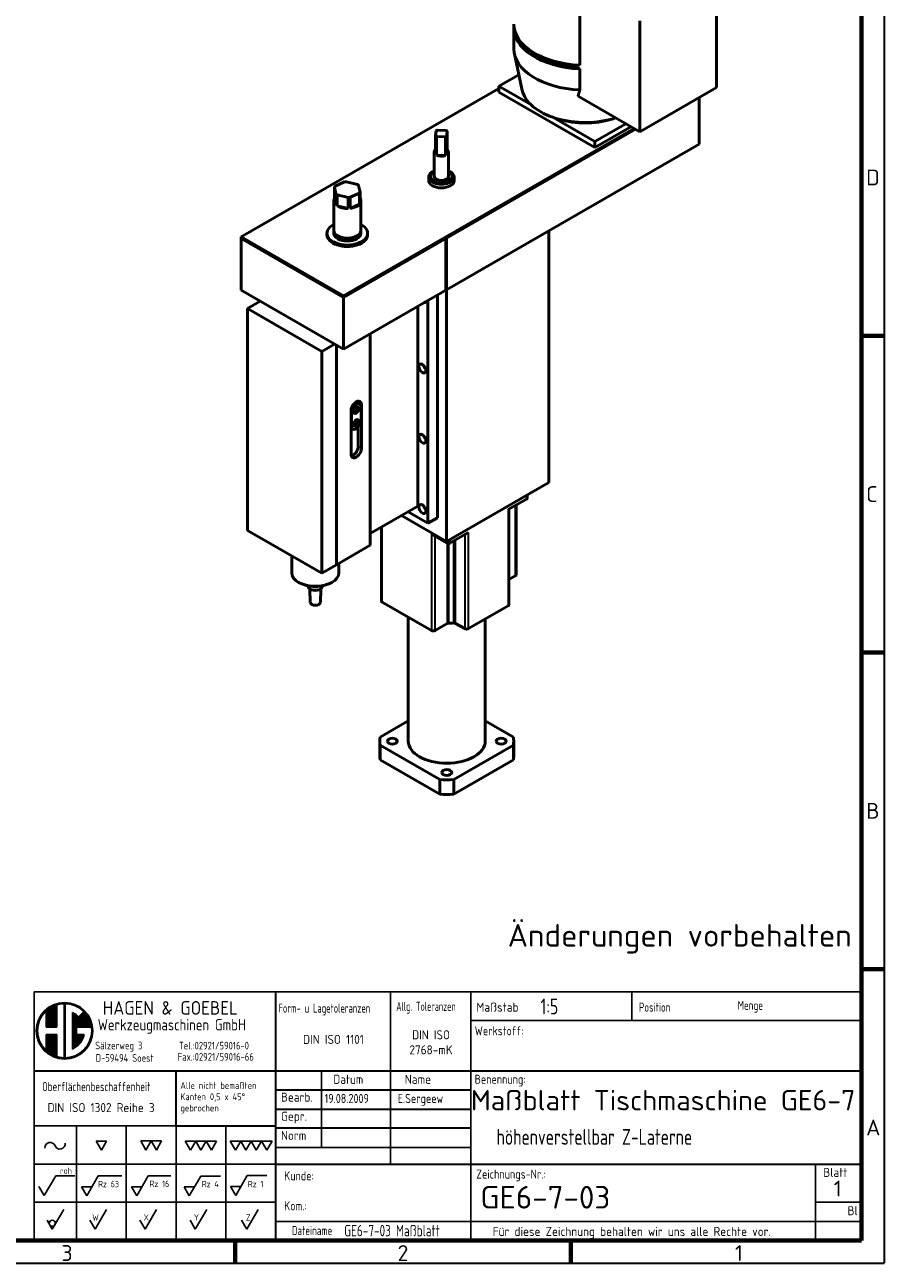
# Model space of a CAD drawing. Header units: millimetres. Extents: x 25 to 2945, y 25 to 2078.
# Tile 4 of 5: x 1995 to 2945, y 25 to 1394. Entities that reach past the tile are written whole.
import ezdxf
from ezdxf.enums import TextEntityAlignment as Align

# ---------------------------------------------------------------- set-up
doc = ezdxf.new("R2010")
doc.units = ezdxf.units.MM
doc.header["$LTSCALE"] = 5
doc.layers.get('0').update_dxf_attribs({"lineweight": 25})
for name, color, linetype, lineweight in [('AM_BOR', 7, 'Continuous', 50), ('Rahmen (ISO)', 7, 'Continuous', 70), ('Sichtbar (ISO)', 7, 'Continuous', 50), ('Sichtbar schmal (ISO)', 7, 'Continuous', 35), ('Symbol (ISO)', 7, 'Continuous', 25), ('Titel (ISO)', 7, 'Continuous', 50)]:
    doc.layers.add(name, color=color, linetype=linetype, lineweight=lineweight)
doc.styles.add('ACDINTS_30', font='isocp.shx')
doc.styles.add('ACDINTS_31', font='isocp.shx')
doc.styles.add('ACDINTS_32', font='isocp.shx')
doc.styles.add('ACDINTS_33', font='isocp.shx')
doc.styles.add('ACDINTS_34', font='isocp.shx')
doc.styles.add('ACDINTS_35', font='isocp.shx')
doc.styles.add('ACDINTS_40', font='isocp.shx')
doc.styles.add('ACDINTS_41', font='isocp.shx')
doc.styles.add('Notiztext (DIN)', font='isocpeur.ttf')
doc.styles.get("Standard").update_dxf_attribs({"font": 'ISOCP.shx'})
doc.styles.add('TextStyle32', font='isocp.shx')
doc.styles.add('TextStyle51', font='isocp.shx', dxfattribs={"width": 0.8})
doc.styles.add('TextStyle52', font='isocp.shx', dxfattribs={"width": 0.8})
doc.styles.add('TextStyle53', font='isocp.shx')
doc.styles.add('TextStyle54', font='isocp.shx')
doc.styles.add('TextStyle55', font='isocp.shx', dxfattribs={"width": 0.8})
doc.styles.add('TextStyle56', font='isocp.shx', dxfattribs={"width": 0.8})
doc.styles.add('TextStyle59', font='isocp.shx', dxfattribs={"width": 0.8})
doc.styles.add('TextStyle60', font='isocp.shx', dxfattribs={"width": 0.8})
doc.styles.add('TextStyle61', font='isocp.shx', dxfattribs={"width": 0.8})
doc.styles.add('TextStyle62', font='isocp.shx')
doc.styles.add('TextStyle63', font='isocp.shx')
doc.styles.add('TextStyle64', font='isocp.shx', dxfattribs={"width": 0.8})
doc.styles.add('TextStyle65', font='isocp.shx', dxfattribs={"width": 0.8})

# ---------------------------------------------------------------- blocks, each defined once
blk = doc.blocks.new('Ränder Hagen+Goebel Rahmen')
at = {"layer": 'Rahmen (ISO)', "linetype": 'Continuous', "lineweight": 35}
for p in [(589, 415), (5, 5)]:
    blk.add_line(p, (589, 5), dxfattribs=at)
at = {"layer": 'Rahmen (ISO)'}
for p, q in [((584, 410), (584, 10)), ((584, 210), (589, 210)), ((584, 140), (589, 140)), ((584, 70), (589, 70)), ((10, 10), (584, 10)), ((445.5, 10), (445.5, 5)), ((519.75, 10), (519.75, 5))]:
    blk.add_line(p, q, dxfattribs=at)
at = {"layer": 'Symbol (ISO)', "char_height": 3.5, "style": 'Notiztext (DIN)'}
for s, insert, attachment_point in [('D', (585, 245), 4), ('C', (585, 175), 4), ('B', (585, 105), 4), ('A', (585, 35), 4), ('3', (408.375, 9), 2), ('2', (482.625, 9), 2), ('1', (556.875, 9), 2)]:
    blk.add_mtext(s, dxfattribs=dict(at, insert=insert, attachment_point=attachment_point))
blk = doc.blocks.new('Schriftfelder Hagen+Goebel')
at = {"color": 7}
for p, q in [((294.29, 154.82), (111.41, 154.82)), ((111.41, 154.82), (111.41, 99.83)), ((294.29, 99.83), (294.29, 154.82)), ((111.41, 99.83), (294.29, 99.83))]:
    blk.add_line(p, q, dxfattribs=at)
at = {"color": 7, "linetype": 'Continuous', "lineweight": 25}
for p, q in [((114.07, 150.62), (114.07, 147.01)), ((114.34, 150.85), (114.34, 147.01)), ((114.6, 151.05), (114.6, 147.01)), ((114.87, 151.24), (114.87, 147.01)), ((115.13, 151.4), (115.13, 147.01)), ((115.4, 151.54), (115.4, 147.01)), ((115.67, 151.67), (115.67, 147.01)), ((115.93, 151.78), (115.93, 147.01)), ((116.2, 151.88), (116.2, 147.01)), ((116.39, 151.98), (116.39, 147.01)), ((117.99, 152.46), (117.99, 139.96)), ((118.25, 152.46), (118.25, 139.96)), ((119.85, 150.25), (119.85, 142.17)), ((120.12, 150.12), (120.12, 142.3)), ((120.38, 149.97), (120.38, 142.45)), ((120.65, 149.8), (120.65, 142.62)), ((120.92, 149.6), (120.92, 147.01)), ((121.18, 149.36), (121.18, 147.01)), ((121.23, 149.31), (122.36, 150.44)), ((121.45, 149.54), (121.45, 147.01)), ((121.71, 149.8), (121.71, 147.01)), ((121.98, 150.07), (121.98, 147.01)), ((122.25, 150.33), (122.25, 147.01)), ((122.51, 150.25), (122.51, 147.01)), ((122.78, 149.97), (122.78, 147.01)), ((123.04, 149.62), (123.04, 147.01)), ((123.31, 149.2), (123.31, 147.01)), ((123.58, 148.68), (123.58, 147.01)), ((123.84, 147.97), (123.84, 147.01)), ((114.07, 147.01), (116.39, 147.01)), ((114.07, 145.41), (114.07, 141.8)), ((114.07, 145.41), (116.39, 145.41)), ((114.34, 145.41), (114.34, 141.57)), ((114.6, 145.41), (114.6, 141.37)), ((114.87, 145.41), (114.87, 141.18)), ((115.13, 145.41), (115.13, 141.02)), ((115.4, 145.41), (115.4, 140.88)), ((115.67, 145.41), (115.67, 140.75)), ((115.93, 145.41), (115.93, 140.64)), ((116.2, 145.41), (116.2, 140.54)), ((116.39, 145.41), (116.39, 140.44)), ((120.78, 147.01), (124.06, 147.01)), ((120.78, 147.01), (120.78, 145.41)), ((120.78, 145.41), (122.44, 145.41)), ((120.92, 145.41), (120.92, 142.82)), ((121.18, 145.41), (121.18, 143.06)), ((121.45, 145.41), (121.45, 143.34)), ((121.71, 145.41), (121.71, 143.68)), ((121.98, 145.41), (121.98, 144.11)), ((122.25, 145.41), (122.25, 144.7)), ((111.41, 125.21), (142.75, 125.21)), ((120.75, 125.21), (120.75, 99.83)), ((131.75, 125.21), (131.75, 99.83)), ((142.75, 125.21), (142.75, 99.83)), ((153.75, 125.21), (153.75, 99.83)), ((111.41, 116.75), (164.75, 116.75)), ((111.41, 108.29), (164.75, 108.29))]:
    blk.add_line(p, q, dxfattribs=at)
at = {"color": 7, "linetype": 'Continuous', "lineweight": 35}
blk.add_line((142.75, 125.21), (164.75, 125.21), dxfattribs=at)
for p, q in [((125.1, 121.84), (127.41, 121.84)), ((125.1, 121.84), (126.25, 119.84)), ((126.25, 119.84), (127.41, 121.84)), ((134.94, 121.85), (137.25, 121.85)), ((134.94, 121.85), (136.1, 119.85)), ((136.1, 119.85), (137.25, 121.85)), ((137.25, 121.85), (138.41, 119.85)), ((137.25, 121.85), (139.56, 121.85)), ((138.41, 119.85), (139.56, 121.85)), ((144.79, 121.84), (147.1, 121.84)), ((144.79, 121.84), (145.94, 119.84)), ((145.94, 119.84), (147.1, 121.84)), ((148.25, 119.84), (147.1, 121.84)), ((149.41, 121.84), (147.1, 121.84)), ((149.41, 121.84), (148.25, 119.84)), ((149.41, 121.84), (150.56, 119.84)), ((149.41, 121.84), (151.72, 121.84)), ((150.56, 119.84), (151.72, 121.84)), ((154.73, 121.84), (155.88, 119.84)), ((154.73, 121.84), (157.04, 121.84)), ((155.88, 119.84), (157.04, 121.84)), ((157.04, 121.84), (159.35, 121.84)), ((157.04, 121.84), (158.19, 119.84)), ((158.19, 119.84), (159.35, 121.84)), ((161.66, 121.84), (159.35, 121.84)), ((160.5, 119.84), (159.35, 121.84)), ((161.66, 121.84), (160.5, 119.84)), ((161.66, 121.84), (163.97, 121.84)), ((161.66, 121.84), (162.81, 119.84)), ((162.81, 119.84), (163.97, 121.84)), ((113.6, 109.77), (116.15, 114.17)), ((116.15, 114.17), (120.35, 114.17)), ((123.01, 109.74), (125.55, 114.14)), ((125.55, 114.14), (130.76, 114.14)), ((134.08, 109.74), (136.62, 114.14)), ((136.62, 114.14), (141.57, 114.14)), ((145.69, 109.7), (148.23, 114.1)), ((148.23, 114.1), (152.55, 114.1)), ((155.96, 109.79), (158.5, 114.19)), ((158.5, 114.19), (162.82, 114.19)), ((112.45, 111.77), (113.6, 109.77)), ((121.85, 111.74), (123.01, 109.74)), ((121.85, 111.74), (124.16, 111.74)), ((132.92, 111.74), (134.08, 109.74)), ((132.92, 111.74), (135.23, 111.74)), ((144.53, 111.7), (146.84, 111.7)), ((144.53, 111.7), (145.69, 109.7)), ((154.81, 111.79), (157.12, 111.79)), ((154.81, 111.79), (155.96, 109.79)), ((114.25, 104.33), (115.4, 102.33)), ((115.4, 102.33), (117.94, 106.73)), ((123.7, 104.33), (124.85, 102.33)), ((124.85, 102.33), (127.39, 106.73)), ((134.76, 104.33), (135.92, 102.33)), ((135.92, 102.33), (138.46, 106.73)), ((145.85, 104.33), (147.01, 102.33)), ((147.01, 102.33), (149.55, 106.73)), ((157.23, 104.33), (158.39, 102.33)), ((158.39, 102.33), (160.93, 106.73))]:
    blk.add_line(p, q)
at = {"color": 7, "lineweight": 35}
blk.add_line((164.75, 120.98), (164.75, 99.83), dxfattribs=at)
at = {"color": 7, "linetype": 'Continuous', "lineweight": 25}
for radius in [6.25, 5.99]:
    blk.add_circle((118.12, 146.21), radius, dxfattribs=at)
blk.add_circle((115.4, 103.66), 0.667)
for start, end in [(45, 66.8002), (293.1998, 349.5243)]:
    blk.add_arc((118.12, 146.21), 4.39, start, end, dxfattribs=at)
for centre, start, end in [((114.92, 120.36), 21.9122, 185.4858), ((117.09, 121.23), 201.9122, 5.4858)]:
    blk.add_arc(centre, 1.17, start, end)
at = {"layer": 'AM_BOR', "color": 7, "linetype": 'Continuous', "lineweight": 35}
for p, q in [((164.75, 154.82), (164.75, 120.98)), ((111.41, 137.35), (294.29, 137.35)), ((142.75, 125.21), (142.75, 137.35))]:
    blk.add_line(p, q, dxfattribs=at)
at = {"layer": 'AM_BOR', "color": 7, "linetype": 'Continuous', "lineweight": 25}
for p, q in [((190.15, 154.82), (190.15, 116.75)), ((207.93, 154.82), (207.93, 99.83)), ((243.49, 154.82), (243.49, 148.49)), ((207.93, 148.49), (294.29, 148.49)), ((174.91, 137.35), (174.91, 120.43)), ((164.75, 120.43), (207.93, 120.43)), ((284.13, 116.75), (284.13, 99.83)), ((284.13, 108.29), (294.29, 108.29)), ((164.75, 104.06), (294.29, 104.06))]:
    blk.add_line(p, q, dxfattribs=at)
at = {"layer": 'AM_BOR', "color": 7, "lineweight": 35}
blk.add_line((164.75, 116.75), (294.29, 116.75), dxfattribs=at)
at = {"layer": 'Titel (ISO)', "color": 7, "linetype": 'Continuous', "lineweight": 35}
for p, q in [((164.75, 133.12), (207.93, 133.12)), ((164.75, 128.89), (207.93, 128.89)), ((207.93, 124.66), (164.75, 124.66))]:
    blk.add_line(p, q, dxfattribs=at)
at = {"color": 7}
blk.add_text('HAGEN & GOEBEL', height=3, dxfattribs=at).set_placement((126.55, 149.76))
at = {"color": 7, "width": 0.9}
for s, height, p in [('Werkzeugmaschinen GmbH', 2.5, (125.45, 146.3)), ('Sälzerweg 3', 1.7, (124.88, 142.11)), ('Tel.:02921/59016-0', 1.7, (143.38, 142.07)), ('D-59494 Soest', 1.7, (124.99, 139.35)), ('Fax.:02921/59016-66', 1.7, (143.13, 139.6))]:
    blk.add_text(s, height=height, dxfattribs=at).set_placement(p)
at = {"color": 7, "style": 'ACDINTS_30', "width": 0.8}
blk.add_text('Oberflächenbeschaffenheit', height=2, dxfattribs=at).set_placement((113.16, 132.88))
at = {"color": 7, "style": 'ACDINTS_30'}
for s, p in [('Gepr.', (165.95, 126.31)), ('Norm', (165.95, 122.08))]:
    blk.add_text(s, height=2, dxfattribs=at).set_placement(p)
at = {"color": 7, "char_height": 2, "attachment_point": 1, "line_spacing_factor": 0.332}
for s, insert in [('\\fISOCP|b0|i0;\\W0.90;\\H2.0000;Werkstoff:', (208.77, 147.21)), ('\\fISOCP|b0|i0;\\W0.90;\\H2.0000;Benennung:', (208.76, 136.5)), ('\\fISOCP|b0|i0;\\W0.90;\\H2.0000;Zeichnungs-Nr.:', (209.11, 115.53))]:
    blk.add_mtext(s, dxfattribs=dict(at, insert=insert))
at = {"char_height": 1.4}
for s, insert, attachment_point, style in [('roh', (117.1, 114.56), 7, 'ACDINTS_40'), ('Rz 63', (125.53, 111.62), 7, 'ACDINTS_40'), ('Rz 16', (136.89, 111.67), 7, 'ACDINTS_40'), ('Rz 4', (148.45, 111.63), 7, 'ACDINTS_40'), ('Rz 1', (158.63, 111.62), 7, 'ACDINTS_40'), ('W', (125.69, 104.24), 9, 'ACDINTS_41'), ('X', (136.76, 104.25), 9, 'ACDINTS_41'), ('Y', (147.85, 104.24), 9, 'ACDINTS_41'), ('Z', (159.23, 104.26), 9, 'ACDINTS_41')]:
    blk.add_mtext(s, dxfattribs=dict(at, insert=insert, attachment_point=attachment_point, style=style))
at = {"color": 7, "insert": (166.66, 115.16), "char_height": 2, "width": 31.2179, "attachment_point": 1, "line_spacing_factor": 0.996}
blk.add_mtext('\\fISOCP|b0|i0;\\W0.90;\\H2.0000;Kunde:\\P\\PKom.:', dxfattribs=at)
at = {"layer": 'AM_BOR', "color": 7, "style": 'ACDINTS_30'}
for s, width, p in [('Form- u Lagetoleranzen', 0.75, (165.41, 150.21)), ('Allg. Toleranzen', 0.7, (191.43, 150.6)), ('Position', 0.8, (245.09, 150.43)), ('Menge', 0.8, (266.9, 150.83)), ('Dateiname', 0.8, (168.36, 101.05))]:
    blk.add_text(s, height=2, dxfattribs=dict(at, width=width)).set_placement(p)
for s, p in [('Maßstab', (209.15, 150.43)), ('Bearb.', (165.95, 130.54))]:
    blk.add_text(s, height=2, dxfattribs=at).set_placement(p)
at = {"layer": 'AM_BOR', "color": 7, "style": 'ACDINTS_32', "width": 0.983632}
blk.add_text('Datum', height=2, dxfattribs=at).set_placement((180.84, 134.48), align=Align.CENTER)
at = {"layer": 'AM_BOR', "color": 7, "style": 'ACDINTS_31'}
blk.add_text('Name', height=2, dxfattribs=at).set_placement((199.12, 134.48), align=Align.RIGHT)
at = {"layer": 'AM_BOR', "color": 7, "style": 'ACDINTS_32'}
for s, p in [('Blatt', (288.5, 113.9)), ('Bl', (292.31, 105.44))]:
    blk.add_text(s, height=2, dxfattribs=at).set_placement(p, align=Align.CENTER)
at = {"layer": 'AM_BOR', "color": 7, "char_height": 2, "line_spacing_factor": 0.332}
for s, insert, attachment_point, style in [('DIN ISO 1101', (177.55, 143.3), 8, 'ACDINTS_34'), ('DIN ISO 1302 Reihe 3', (114.36, 130.23), 1, 'ACDINTS_33'), ('Für diese Zeichnung behalten wir uns alle Rechte vor.', (212.76, 102.85), 1, 'ACDINTS_33')]:
    blk.add_mtext(s, dxfattribs=dict(at, insert=insert, attachment_point=attachment_point, style=style))
at = {"layer": 'AM_BOR', "color": 7, "line_spacing_factor": 0.996}
for s, insert, char_height, width, attachment_point, style in [('DIN ISO 2768-mK', (199.12, 141), 2, 15.0375, 8, 'ACDINTS_34'), (' \\PAlle nicht bemaßten Kanten 0,5 x 45° gebrochen', (143.71, 137.35), 1.5, 20.5101, 1, 'ACDINTS_35')]:
    blk.add_mtext(s, dxfattribs=dict(at, insert=insert, char_height=char_height, width=width, attachment_point=attachment_point, style=style))
at = {"layer": 'AM_BOR', "color": 7}
for tag, p, height, style, width in [('Maßstab:', (223.33, 149.84), 3.5, 'TextStyle64', 0.8), ('Positionsnummer', (254.96, 149.95), 3.5, 'TextStyle61', 0.8), ('Menge', (277.56, 149.84), 3.5, 'TextStyle60', 0.8), ('Material', (224.04, 143.99), 3, 'TextStyle52', 0.8), ('Halbzeug_(1.Zeile)', (261.93, 144.06), 3, 'TextStyle56', 0.8), ('Material_(2.Zeile)', (224.02, 139.81), 3, 'TextStyle51', 0.8), ('Halbzeug_(2.Zeile)', (261.93, 139.78), 3, 'TextStyle55', 0.8), ('ERSTELLUNGSDATUM', (175.59, 130.24), 2, 'TextStyle63', 0.9), ('AUTOR', (191.76, 130.24), 2, 'TextStyle62', 0.9), ('KONTROLLDATUM', (175.75, 126.01), 2, 'TextStyle53', 0.9), ('KONTROLLIERT_VON', (192.23, 126.32), 2, 'TextStyle54', 0.9), ('Beschreibung_2', (213.59, 121), 3.5, 'TextStyle59', 0.8), ('DATEINAME', (179.92, 100.78), 2.5, 'TextStyle65', 0.8)]:
    blk.add_attdef(tag, p, '', height=height, dxfattribs=dict(at, style=style, width=width))
at = {"layer": 'AM_BOR', "color": 7, "style": 'TextStyle32'}
blk.add_attdef('Plot-Datum', text='', height=3, dxfattribs=at).set_placement((288.92, 100.24), align=Align.CENTER)
at = {"layer": 'Titel (ISO)', "insert": (207.93, 133.12), "char_height": 4.5, "attachment_point": 1, "style": 'Notiztext (DIN)'}
blk.add_mtext('\\fISOCPEUR|b0|i0;\\H4.5000;Maßblatt Tischmaschine GE6-7', dxfattribs=at)
at = {"layer": 'Titel (ISO)', "style": 'Notiztext (DIN)'}
blk.add_attdef('Blattnummer', text='', height=3.5, dxfattribs=at).set_placement((290.13, 111.34), align=Align.MIDDLE_CENTER)
at = {"layer": 'Titel (ISO)', "color": 7, "style": 'Notiztext (DIN)'}
blk.add_attdef('BAUTEILNUMMER', text='', height=5, dxfattribs=at).set_placement((210.03, 109.41), align=Align.MIDDLE_LEFT)

msp = doc.modelspace()

# ---------------------------------------------------------------- linework, layer by layer
at = {"layer": 'Sichtbar (ISO)'}
for p, q in [((2759.5709, 1446.902), (2759.5709, 1324.2699)), ((2608.5263, 1349.0561), (2608.5263, 1436.1558)), ((2674.7181, 1275.4064), (2674.7181, 1398.0385)), ((2535.614, 1367.057), (2535.614, 1390.3261)), ((2544.9737, 1321.1599), (2536.2257, 1361.4067)), ((2604.0074, 1347.5706), (2604.0074, 1349.3327)), ((2608.5263, 1344.9683), (2604.0074, 1347.5706)), ((2608.5263, 1321.6992), (2608.5263, 1344.9683)), ((2519.1546, 1325.7472), (2541.2153, 1338.4511)), ((2234.1905, 1159.1789), (2519.1546, 1323.2788)), ((2554.3119, 1305.5014), (2519.1546, 1325.7472)), ((2519.1546, 1319.2068), (2519.1546, 1325.7472)), ((2625.2206, 1258.1275), (2519.1546, 1319.2068)), ((2674.7181, 1275.4064), (2606.5788, 1314.6452)), ((2759.5709, 1324.2699), (2674.7181, 1275.4064)), ((2740.479, 1313.2756), (2740.479, 1261.565)), ((2625.2206, 1264.6678), (2578.7057, 1291.454)), ((2668.5075, 1278.9828), (2347.3276, 1094.0276)), ((2347.3276, 1092.3925), (2669.9272, 1278.1653)), ((2449.6351, 1276.5997), (2448.9264, 1270.8628)), ((2460.9396, 1276.8619), (2450.9773, 1277.27)), ((2461.1718, 1157.951), (2669.9272, 1278.1653)), ((2461.3948, 1270.352), (2462.1035, 1276.0889)), ((2462.1035, 1276.0889), (2462.1035, 1255.6502)), ((2659.2932, 1284.289), (2625.2206, 1264.6678)), ((2664.972, 1281.0188), (2625.2206, 1258.1275)), ((2448.9264, 1270.8628), (2448.9264, 1250.4241)), ((2450.0903, 1270.0899), (2460.0526, 1269.6817)), ((2450.0903, 1249.6512), (2450.0903, 1270.0899)), ((2460.0526, 1269.6817), (2460.0526, 1249.2431)), ((2461.1718, 1100.7227), (2740.479, 1261.565)), ((2461.3948, 1249.9133), (2461.3948, 1270.352)), ((2625.2206, 1258.1275), (2625.2206, 1264.6678)), ((2447.515, 1253.0372), (2447.515, 1226.3851)), ((2460.0526, 1249.2431), (2450.0903, 1249.6512)), ((2462.1035, 1255.6502), (2461.3948, 1249.9133)), ((2463.515, 1253.0372), (2463.515, 1226.3851)), ((2348.5371, 1219.952), (2338.1638, 1215.3669)), ((2362.7757, 1217.2349), (2350.6937, 1220.1156)), ((2441.515, 1225.5676), (2441.515, 1221.4799)), ((2469.515, 1225.5676), (2469.515, 1221.4799)), ((2337.3317, 1214.2096), (2339.0403, 1206.7438)), ((2337.3317, 1201.9464), (2337.3317, 1214.2096)), ((2339.0403, 1206.7438), (2339.0403, 1194.4805)), ((2340.3648, 1205.7501), (2352.4468, 1202.8693)), ((2340.3648, 1193.4869), (2340.3648, 1205.7501)), ((2354.6034, 1203.033), (2364.9767, 1207.618)), ((2365.8088, 1208.7754), (2364.1002, 1216.2412)), ((2364.9767, 1207.618), (2364.9767, 1195.3548)), ((2365.8088, 1196.5122), (2365.8088, 1208.7754)), ((2336.5703, 1166.5274), (2336.5703, 1199.2293)), ((2339.0403, 1194.4805), (2337.3317, 1201.9464)), ((2352.4468, 1190.6061), (2340.3648, 1193.4869)), ((2352.4468, 1202.8693), (2352.4468, 1190.6061)), ((2354.6034, 1190.7698), (2354.6034, 1203.033)), ((2364.9767, 1195.3548), (2354.6034, 1190.7698)), ((2366.5703, 1166.5274), (2366.5703, 1199.2293)), ((2336.5703, 1163.2572), (2336.5703, 1164.8923)), ((2366.5703, 1163.2572), (2366.5703, 1164.8923)), ((2574.3089, 1165.874), (2461.1718, 1100.7227)), ((2574.3089, 887.908), (2574.3089, 1165.874)), ((2234.1905, 1159.1789), (2234.1905, 1157.5438)), ((2347.3276, 1094.0276), (2234.1905, 1159.1789)), ((2234.1905, 1157.5438), (2234.1905, 1100.3155)), ((2234.1905, 1157.5438), (2347.3276, 1092.3925)), ((2234.1905, 1157.5438), (2347.3276, 1092.3925)), ((2329.0703, 1161.6221), (2329.0703, 1163.2572)), ((2347.3276, 1092.3925), (2460.4647, 1157.5438)), ((2374.0703, 1161.6221), (2374.0703, 1163.2572)), ((2460.4647, 1157.5438), (2460.4647, 1100.3155)), ((2461.1718, 1157.951), (2461.1718, 1100.7227)), ((2234.1905, 1100.3155), (2347.3276, 1035.1642)), ((2347.3276, 1035.1642), (2460.4647, 1100.3155)), ((2451.2723, 1095.022), (2451.2723, 848.8961)), ((2461.1718, 1100.7227), (2460.4647, 1101.1299)), ((2460.4647, 1101.1299), (2461.1718, 1100.7227)), ((2461.1718, 822.7567), (2461.1718, 1100.7227)), ((2255.4037, 1088.0997), (2241.2616, 1079.9557)), ((2347.3276, 1094.0276), (2347.3276, 1092.3925)), ((2347.3276, 1092.3925), (2347.3276, 1035.1642)), ((2429.352, 861.5665), (2429.352, 1082.3989)), ((2440.6657, 1088.914), (2440.6657, 842.7882)), ((2241.2616, 834.6916), (2241.2616, 1079.9557)), ((2241.2616, 1079.9557), (2323.286, 1032.721)), ((2337.4281, 1040.8649), (2323.286, 1032.721)), ((2377.0261, 818.4038), (2377.0261, 1052.2664)), ((2323.286, 1032.721), (2323.286, 787.4569)), ((2339.5494, 796.8224), (2339.5494, 1039.6434)), ((2339.5494, 796.8224), (2339.5494, 1039.6434)), ((2361.677, 976.585), (2365.2125, 974.549)), ((2363.5911, 975.4827), (2363.5911, 975.7958)), ((2367.1266, 973.7598), (2367.1266, 925.5245)), ((2355.8129, 919.0094), (2355.8129, 967.2447)), ((2356.1664, 950.2798), (2356.1664, 964.9956)), ((2359.4403, 964.7707), (2358.753, 965.1664)), ((2360.3477, 967.5622), (2361.3338, 968.9699)), ((2360.4836, 966.2332), (2360.3477, 967.5622)), ((2360.4048, 967.0033), (2361.6057, 966.3118)), ((2361.6057, 966.3118), (2360.4836, 966.2332)), ((2361.1776, 968.5338), (2362.5918, 967.7194)), ((2361.3338, 968.9699), (2362.4559, 969.0484)), ((2362.5918, 967.7194), (2361.6057, 966.3118)), ((2362.9335, 970.8368), (2362.2462, 971.2325)), ((2362.4559, 969.0484), (2362.5918, 967.7194)), ((2366.773, 971.1036), (2366.773, 956.3877)), ((2355.8129, 947.9366), (2357.727, 946.8344)), ((2359.4403, 950.8724), (2358.753, 951.2681)), ((2360.3073, 953.5191), (2361.2226, 954.9871)), ((2360.5545, 952.2745), (2360.3073, 953.5191)), ((2360.3543, 953.2827), (2361.7169, 952.498)), ((2361.7169, 952.498), (2360.5545, 952.2745)), ((2361.218, 954.7804), (2362.6322, 953.966)), ((2361.2226, 954.9871), (2362.385, 955.2105)), ((2362.6322, 953.966), (2361.7169, 952.498)), ((2362.9335, 956.9385), (2362.2462, 957.3342)), ((2362.385, 955.2105), (2362.6322, 953.966)), ((2363.5911, 927.5605), (2363.5911, 948.9356)), ((2574.3089, 887.908), (2461.1718, 822.7567)), ((2529.4076, 857.916), (2549.5602, 869.5211)), ((2538.0645, 862.9012), (2538.0645, 785.8393)), ((2550.4388, 870.7427), (2550.4388, 874.1622)), ((2429.352, 861.5665), (2377.0261, 831.434)), ((2461.1718, 822.7567), (2411.5647, 851.3235)), ((2418.7043, 855.4349), (2440.6657, 842.7882)), ((2451.2723, 848.8961), (2440.6657, 842.7882)), ((2530.2863, 752.8565), (2530.2863, 858.422)), ((2389.2289, 838.4612), (2389.2289, 756.9284)), ((2323.286, 787.4569), (2241.2616, 834.6916)), ((2444.5548, 830.6339), (2461.1718, 821.0648)), ((2465.4144, 821.0648), (2485.567, 832.6699)), ((2377.0261, 818.4038), (2339.5494, 796.8224)), ((2290.2149, 788.0819), (2290.2149, 806.5013)), ((2339.5494, 796.8224), (2323.286, 787.4569)), ((2342.2149, 788.0819), (2342.2149, 798.3573)), ((2537.1858, 784.6177), (2530.2863, 780.6446)), ((2298.4693, 777.1238), (2297.7594, 777.5357)), ((2308.2149, 773.3661), (2308.2149, 773.6249)), ((2310.6449, 755.3196), (2310.1526, 770.3601)), ((2321.7849, 755.3196), (2322.2772, 770.3601)), ((2324.2149, 773.3661), (2324.2149, 773.6249)), ((2333.9606, 777.1238), (2334.6704, 777.5357)), ((2390.1076, 755.7068), (2444.5548, 724.3528)), ((2485.567, 726.3887), (2529.4076, 751.6349)), ((2419.0254, 601.9701), (2419.0254, 739.0542)), ((2461.8875, 731.8909), (2448.7974, 724.3528)), ((2481.3243, 726.3887), (2471.3308, 732.1436)), ((2504.0254, 601.9701), (2504.0254, 737.0182)), ((2419.0254, 624.3235), (2387.9293, 606.4165)), ((2535.1214, 606.4165), (2504.0254, 624.3235)), ((2387.5254, 601.9701), (2387.5254, 585.6192)), ((2387.9293, 597.5238), (2453.8042, 559.5889)), ((2387.9293, 581.1728), (2387.9293, 597.5238)), ((2469.2466, 559.5889), (2535.1214, 597.5238)), ((2535.1214, 597.5238), (2535.1214, 581.1728)), ((2535.5254, 601.9701), (2535.5254, 585.6192)), ((2453.8042, 543.238), (2387.9293, 581.1728)), ((2535.1214, 581.1728), (2469.2466, 543.238)), ((2453.8042, 559.5889), (2453.8042, 543.238)), ((2469.2466, 543.238), (2469.2466, 559.5889))]:
    msp.add_line(p, q, dxfattribs=at)
at = {"layer": 'Sichtbar (ISO)', "flags": 128}
for points in [[(2606.5788, 1314.6452), (2606.6591, 1314.9307), (2606.7394, 1315.2169), (2606.8198, 1315.5038), (2606.9003, 1315.7915), (2606.9809, 1316.0798), (2607.0616, 1316.369), (2607.1423, 1316.6588), (2607.2231, 1316.9494), (2607.304, 1317.2407), (2607.3849, 1317.5328), (2607.4659, 1317.8256), (2607.547, 1318.1191), (2607.6282, 1318.4134), (2607.7095, 1318.7084), (2607.7908, 1319.0041), (2607.8722, 1319.3006), (2607.9537, 1319.5978), (2608.0352, 1319.8958), (2608.1169, 1320.1945), (2608.1986, 1320.4939), (2608.2804, 1320.7941), (2608.3623, 1321.0951), (2608.4442, 1321.3968), (2608.5263, 1321.6992)], [(2362.9335, 970.8368), (2363.1334, 970.6976), (2363.3085, 970.5268), (2363.4559, 970.3291), (2363.5745, 970.1091), (2363.6652, 969.8704), (2363.7287, 969.6164), (2363.7663, 969.3494), (2363.779, 969.0716), (2363.7675, 968.7849), (2363.7329, 968.4913), (2363.6759, 968.193), (2363.5973, 967.8921), (2363.498, 967.591), (2363.379, 967.292), (2363.2415, 966.9974), (2363.0865, 966.7098), (2362.9155, 966.4314), (2362.7298, 966.1646), (2362.5309, 965.9116), (2362.3203, 965.6746), (2362.0995, 965.4556), (2361.8701, 965.2565), (2361.6336, 965.0792), (2361.3914, 964.9254), (2361.1447, 964.7969), (2360.895, 964.6954), (2360.6432, 964.6229), (2360.3913, 964.5815), (2360.1415, 964.5737), (2359.8966, 964.6018), (2359.661, 964.6675), (2359.4403, 964.7707)], [(2360.3548, 967.4922), (2360.3802, 967.541), (2360.4059, 967.5888), (2360.4321, 967.6355), (2360.4587, 967.6813), (2360.4859, 967.7263), (2360.5136, 967.7706), (2360.5419, 967.8142), (2360.5709, 967.8573), (2360.6006, 967.8999), (2360.631, 967.9421), (2360.6623, 967.9839), (2360.6945, 968.0255), (2360.7276, 968.067), (2360.7617, 968.1083), (2360.7969, 968.1497), (2360.8333, 968.191), (2360.8709, 968.2325), (2360.9099, 968.2742), (2360.9503, 968.3163), (2360.9922, 968.3586), (2361.0357, 968.4015), (2361.0811, 968.4449), (2361.1283, 968.489), (2361.1776, 968.5338)], [(2361.1776, 968.5338), (2361.1755, 968.5403), (2361.1735, 968.5467), (2361.1715, 968.5531), (2361.1694, 968.5595), (2361.1674, 968.5659), (2361.1655, 968.5722), (2361.1635, 968.5785), (2361.1615, 968.5848), (2361.1596, 968.5911), (2361.1577, 968.5973), (2361.1558, 968.6036), (2361.1539, 968.6097), (2361.152, 968.6159), (2361.1502, 968.6221), (2361.1483, 968.6282), (2361.1465, 968.6343), (2361.1447, 968.6404), (2361.1429, 968.6464), (2361.1411, 968.6524), (2361.1393, 968.6585), (2361.1376, 968.6644), (2361.1358, 968.6704), (2361.1341, 968.6763), (2361.1324, 968.6823)], [(2362.9335, 956.9385), (2363.1334, 956.7993), (2363.3085, 956.6285), (2363.4559, 956.4308), (2363.5745, 956.2108), (2363.6652, 955.9721), (2363.7287, 955.7181), (2363.7663, 955.4511), (2363.779, 955.1733), (2363.7675, 954.8866), (2363.7329, 954.593), (2363.6759, 954.2947), (2363.5973, 953.9938), (2363.498, 953.6927), (2363.379, 953.3937), (2363.2415, 953.0991), (2363.0865, 952.8115), (2362.9155, 952.5331), (2362.7298, 952.2663), (2362.5309, 952.0133), (2362.3203, 951.7763), (2362.0995, 951.5573), (2361.8701, 951.3582), (2361.6336, 951.1809), (2361.3914, 951.0271), (2361.1447, 950.8986), (2360.895, 950.7971), (2360.6432, 950.7246), (2360.3913, 950.6832), (2360.1415, 950.6754), (2359.8966, 950.7035), (2359.661, 950.7692), (2359.4403, 950.8724)], [(2360.3317, 953.3962), (2360.3415, 953.4236), (2360.3514, 953.4505), (2360.3613, 953.477), (2360.3713, 953.5032), (2360.3813, 953.529), (2360.3914, 953.5544), (2360.4015, 953.5795), (2360.4117, 953.6043), (2360.422, 953.6288), (2360.4323, 953.653), (2360.4427, 953.6769), (2360.4532, 953.7005), (2360.4638, 953.7239), (2360.4745, 953.7471), (2360.4852, 953.77), (2360.4961, 953.7926), (2360.507, 953.8151), (2360.518, 953.8373), (2360.5292, 953.8594), (2360.5404, 953.8812), (2360.5518, 953.9029), (2360.5633, 953.9244), (2360.5749, 953.9458), (2360.5866, 953.967)], [(2360.7512, 954.2311), (2360.7669, 954.2535), (2360.7828, 954.2758), (2360.799, 954.2982), (2360.8154, 954.3205), (2360.8321, 954.3428), (2360.8491, 954.3651), (2360.8664, 954.3874), (2360.8841, 954.4097), (2360.902, 954.4321), (2360.9203, 954.4545), (2360.9389, 954.477), (2360.9578, 954.4996), (2360.9771, 954.5222), (2360.9968, 954.545), (2361.0169, 954.5678), (2361.0374, 954.5908), (2361.0583, 954.6138), (2361.0797, 954.6371), (2361.1015, 954.6605), (2361.1238, 954.6841), (2361.1465, 954.7078), (2361.1698, 954.7318), (2361.1936, 954.756), (2361.218, 954.7804)], [(2361.218, 954.7804), (2361.2158, 954.7856), (2361.2136, 954.7908), (2361.2115, 954.7961), (2361.2093, 954.8013), (2361.2072, 954.8064), (2361.2051, 954.8116), (2361.203, 954.8167), (2361.2009, 954.8218), (2361.1989, 954.8269), (2361.1968, 954.832), (2361.1947, 954.8371), (2361.1927, 954.8422), (2361.1907, 954.8472), (2361.1887, 954.8522), (2361.1867, 954.8572), (2361.1847, 954.8622), (2361.1827, 954.8672), (2361.1807, 954.8721), (2361.1788, 954.8771), (2361.1769, 954.882), (2361.1749, 954.8869), (2361.173, 954.8918), (2361.1711, 954.8966), (2361.1692, 954.9015)]]:
    msp.add_lwpolyline(points, dxfattribs=at)
at = {"layer": 'Sichtbar (ISO)'}
for centre, major_axis, ratio, start_param, end_param in [((2614.614, 1390.3261), (-79, 0), 0.575861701, 6.23824317, 7.776845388), ((2614.614, 1394.4139), (-79, 0), 0.575861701, 0, 1.493660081), ((2614.614, 1367.057), (-79, 0), 0.575861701, 0, 1.493660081), ((2614.614, 1390.3261), (75, 0), 0.575861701, 3.70161544, 4.570491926), ((2614.614, 1326.1796), (-70.1837, 0), 0.575861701, 0.12452229, 2.069526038), ((2614.614, 1319.6393), (60, 0), 0.575861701, 4.21344388, 5.211334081), ((2455.515, 1273.4759), (8, 0), 0.575861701, 2.173907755, 2.396443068), ((2455.515, 1273.4759), (8, 0), 0.575861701, 0.603111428, 0.825646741), ((2455.515, 1273.4759), (-8, 0), 0.575861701, 0.603111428, 0.825646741), ((2455.515, 1273.4759), (-8, 0), 0.575861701, 2.173907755, 2.396443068), ((2455.515, 1253.0372), (-8, 0), 0.575861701, 5.680073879, 6.886296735), ((2455.515, 1253.0372), (-8, 0), 0.575861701, 0.825646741, 2.173907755), ((2455.515, 1253.0372), (8, 0), 0.575861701, 5.538035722, 6.886296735), ((2455.515, 1225.5676), (14, 0), 0.575861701, 2.179041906, 7.245736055), ((2351.5703, 1211.4925), (-15, 0), 0.575861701, 4.770856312, 4.91600024), ((2455.515, 1221.4799), (14, 0), 0.575861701, 3.141592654, 6.283185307), ((2455.515, 1226.3851), (12, 0), 0.575861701, 2.300523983, 7.124253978), ((2455.515, 1226.3851), (8, 0), 0.575861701, 3.141592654, 6.283185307), ((2351.5703, 1211.4925), (-15, 0), 0.575861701, 5.818053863, 5.963197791), ((2351.5703, 1211.4925), (15, 0), 0.575861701, 3.723658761, 3.868802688), ((2351.5703, 1211.4925), (-15, 0), 0.575861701, 3.723658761, 3.868802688), ((2351.5703, 1211.4925), (15, 0), 0.575861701, 5.818053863, 5.963197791), ((2351.5703, 1199.2293), (-15, 0), 0.575861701, 5.963197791, 6.865251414), ((2351.5703, 1199.2293), (-15, 0), 0.575861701, 0.727210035, 1.629263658), ((2351.5703, 1211.4925), (15, 0), 0.575861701, 4.770856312, 4.91600024), ((2351.5703, 1199.2293), (-15, 0), 0.575861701, 1.774407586, 2.67646121), ((2351.5703, 1199.2293), (15, 0), 0.575861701, 5.963197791, 6.603172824), ((2351.5703, 1163.2572), (-22.5, 0), 0.575861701, 5.442116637, 10.265846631), ((2351.5703, 1164.8923), (-15, 0), 0.575861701, 6.188397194, 9.519566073), ((2351.5703, 1166.5274), (-15, 0), 0.575861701, 0, 3.141592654), ((2351.5703, 1161.6221), (-22.5, 0), 0.575861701, 0, 3.141592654), ((2351.5703, 1163.2572), (15, 0), 0.575861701, 3.141592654, 6.283185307), ((2351.5703, 1164.8923), (13, 0), 0.575861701, 3.84832609, 5.576451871), ((2434.6553, 1091.5135), (2.7447, -4.7662), 0.578093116, 5.981752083, 6.584618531), ((2439.605, 1016.6969), (2.7447, -4.7662), 0.578093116, 4.257293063, 5.167484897), ((2361.4697, 970.5022), (3.9923, 6.9327), 0.578093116, 5.495853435, 8.637446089), ((2361.4697, 968.0496), (3.7427, 6.4994), 0.578093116, 5.495853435, 8.637446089), ((2357.9342, 970.0856), (3.7427, 6.4994), 0.578093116, 0, 0.140713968), ((2357.9342, 972.5382), (3.9923, 6.9327), 0.578093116, 5.495853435, 5.826372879), ((2361.4697, 953.3338), (-3.7427, -6.4994), 0.578093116, 5.495853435, 8.637446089), ((2439.605, 939.0299), (2.7447, -4.7662), 0.578093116, 4.257293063, 5.167484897), ((2361.4697, 922.267), (-3.9923, -6.9327), 0.578093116, 5.495853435, 8.637446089), ((2357.9342, 924.3029), (3.9923, 6.9327), 0.578093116, 3.598405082, 5.495853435), ((2547.4388, 870.7427), (3, 0), 0.575861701, 5.497787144, 6.283185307), ((2439.605, 861.3629), (2.7447, -4.7662), 0.578093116, 4.257293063, 5.167484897), ((2463.2931, 822.2864), (3, 0), 0.575861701, 3.926990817, 5.497787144), ((2316.2149, 788.0819), (26, 0), 0.575861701, 3.141592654, 6.283185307), ((2535.0645, 785.8393), (3, 0), 0.575861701, 5.497787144, 6.283185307), ((2316.2149, 787.2644), (25, 0), 0.575861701, 3.923138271, 5.50163969), ((2316.2149, 773.3661), (-8, 0), 0.575861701, 0, 3.141592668), ((2316.2149, 772.1398), (6.1195, 0), 0.575861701, 4.14766785, 5.277110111), ((2316.2149, 755.3801), (-5.571, 0), 0.575861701, 0.018847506, 3.122745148), ((2392.2289, 756.9284), (-3, 0), 0.575861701, 0, 0.785398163), ((2527.2863, 752.8565), (3, 0), 0.575861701, 5.497787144, 6.283185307), ((2464.0089, 730.6693), (3, 0), 0.575861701, 1.611857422, 2.35619449), ((2461.5254, 765.4795), (-57.5, 0), 0.575861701, 1.611857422, 1.698150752), ((2469.2095, 730.9221), (3, 0), 0.575861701, 0.785398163, 1.698150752), ((2483.4457, 727.6103), (3, 0), 0.575861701, 3.926990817, 5.497787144), ((2446.6761, 725.5744), (3, 0), 0.575861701, 3.926990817, 5.497787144), ((2461.5254, 601.9701), (-74, 0), 0.575861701, 6.178654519, 6.387716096), ((2461.5254, 601.9701), (74, 0), 0.575861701, 6.178654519, 6.387716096), ((2461.5254, 601.9701), (42.5, 0), 0.575861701, 3.141592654, 6.283185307), ((2461.5254, 585.6192), (-74, 0), 0.575861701, 0, 0.104530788), ((2461.5254, 585.6192), (74, 0), 0.575861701, 6.178654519, 6.283185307), ((2461.5254, 601.9701), (74, 0), 0.575861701, 4.607858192, 4.816919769), ((2461.5254, 585.6192), (74, 0), 0.575861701, 4.607858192, 4.816919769)]:
    msp.add_ellipse(centre, major_axis=major_axis, ratio=ratio, start_param=start_param, end_param=end_param, dxfattribs=at)
for centre, major_axis, ratio in [((2434.6553, 1013.8465), (2.7447, -4.7662), 0.578093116), ((2361.4697, 967.6408), (-1.9961, -3.4663), 0.578093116), ((2361.4697, 953.7425), (-1.9961, -3.4663), 0.578093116), ((2434.6553, 936.1795), (2.7447, -4.7662), 0.578093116), ((2434.6553, 858.5125), (2.7447, -4.7662), 0.578093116), ((2401.4213, 601.9701), (-5.5, 0), 0.575861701), ((2521.6294, 601.9701), (-5.5, 0), 0.575861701), ((2461.5254, 567.3585), (-5.5, 0), 0.575861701)]:
    msp.add_ellipse(centre, major_axis=major_axis, ratio=ratio, dxfattribs=at)
at = {"layer": 'Sichtbar schmal (ISO)'}
for p, q in [((2367.1266, 973.7598), (2363.5911, 975.7958)), ((2355.8129, 965.1992), (2356.1664, 964.9956)), ((2355.8129, 950.4834), (2356.1664, 950.2798)), ((2367.1266, 925.5245), (2363.5911, 927.5605)), ((2537.1858, 862.3952), (2537.1858, 784.6177)), ((2549.5602, 873.6562), (2549.5602, 869.5211)), ((2529.4076, 857.916), (2529.4076, 751.6349)), ((2390.1076, 755.7068), (2390.1076, 838.9672)), ((2444.5548, 830.6339), (2444.5548, 724.3528)), ((2448.7974, 724.3528), (2448.7974, 828.1907)), ((2461.1718, 822.7567), (2461.1718, 821.0648)), ((2465.4144, 821.0648), (2465.4144, 825.1999)), ((2468.8285, 823.0308), (2468.8285, 732.6357)), ((2471.3308, 732.1436), (2471.3308, 824.4718)), ((2481.3243, 830.2267), (2481.3243, 726.3887)), ((2485.567, 726.3887), (2485.567, 832.6699)), ((2461.8875, 820.7602), (2461.8875, 731.8909)), ((2463.8857, 732.3954), (2463.8857, 820.5928))]:
    msp.add_line(p, q, dxfattribs=at)
for centre, major_axis, start_param, end_param in [((2361.1869, 967.8037), (-1.7466, -3.033), 5.231639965, 6.283185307), ((2361.1869, 967.8037), (1.7466, 3.033), 0, 1.051545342), ((2361.1869, 953.9054), (-1.7466, -3.033), 5.231639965, 6.283185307), ((2361.1869, 953.9054), (1.7466, 3.033), 0, 1.051545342)]:
    msp.add_ellipse(centre, major_axis=major_axis, ratio=0.578093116, start_param=start_param, end_param=end_param, dxfattribs=at)
for centre, major_axis in [((2361.4697, 967.6408), (-1.547, -2.6864)), ((2361.4697, 953.7425), (1.547, 2.6864))]:
    msp.add_ellipse(centre, major_axis=major_axis, ratio=0.578093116, dxfattribs=at)

# ---------------------------------------------------------------- block references
at = {"xscale": 5, "yscale": 5, "zscale": 5}
msp.add_blockref('Ränder Hagen+Goebel Rahmen', (0, 0), dxfattribs=at)
msp.add_blockref('Schriftfelder Hagen+Goebel', (1448.5331, -449.1417), dxfattribs=at).add_auto_attribs({'Blattnummer': '1 ', 'BAUTEILNUMMER': 'GE6-7-03', 'Beschreibung_2': 'höhenverstellbar Z-Laterne', 'AUTOR': 'E.Sergeew', 'ERSTELLUNGSDATUM': '19.08.2009', 'Maßstab:': '1:5', 'DATEINAME': 'GE6-7-03 Maßblatt'})

# ---------------------------------------------------------------- texts
at = {"layer": 'Symbol (ISO)', "insert": (2528.8643, 399.8485), "char_height": 25, "width": 504.413782, "attachment_point": 1, "style": 'Notiztext (DIN)'}
msp.add_mtext('{\\fISOCPEUR|b0|i0;\\H25.0000;Änderungen vorbehalten}', dxfattribs=at)

doc.saveas('drawing.dxf')
